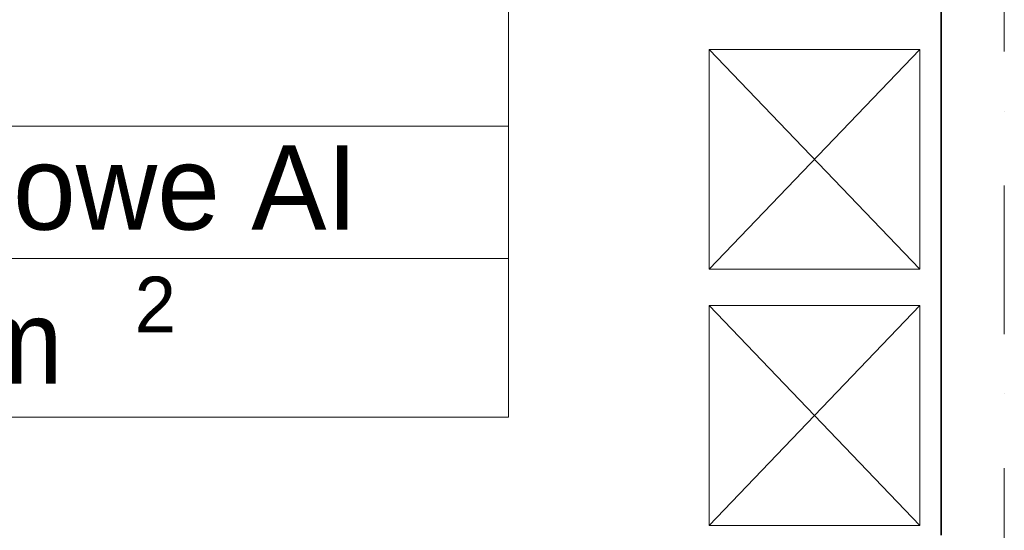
# Model space of a CAD drawing. Header units: millimetres. Extents: x -34676 to 172266, y 39940 to 476087.
# Tile 197 of 256: x 44605 to 46940, y 351852 to 353063. Entities that reach past the tile are written whole.
import ezdxf

# ---------------------------------------------------------------- set-up
doc = ezdxf.new("R2010")
doc.units = ezdxf.units.MM
doc.header["$MEASUREMENT"] = 0
doc.linetypes.add('Krawędzie ukryte', pattern=[3.912222, 2.822222, -1.09])
doc.linetypes.add('Kropki i Kreski', pattern=[6.702778, 3.527778, -1.763889, 0, -1.411111])
for name, color, linetype in [('#podkład', 252, 'Continuous'), ('- strefy pomieszczeń', 7, 'Continuous'), ('Konstrukcja - Siatka mod', 7, 'Continuous'), ('Konstrukcja - Ściany nośne wew..P', 7, 'Continuous'), ('Wnętrze - Umeblowanie', 7, 'Continuous')]:
    doc.layers.add(name, color=color, linetype=linetype)
doc.styles.add('MtXpl_Arial2', font='txt', dxfattribs={"height": 0.2})
doc.styles.add('STYL_AUTOMATYCZNY_3', font='txt')

# ---------------------------------------------------------------- blocks, each defined once
blk = doc.blocks.new('kjghgg')
at = {"layer": '- strefy pomieszczeń', "color": 252, "linetype": 'Continuous', "lineweight": 13, "ltscale": 100}
for p, q in [((-98621.3, 478412.9), (-98621.3, 478098.6)), ((-98621.3, 478098.6), (-101584.8, 478098.6)), ((-101584.8, 478098.6), (-98621.3, 478098.6)), ((-98621.3, 478098.6), (-98621.3, 477784.3)), ((-98621.3, 477784.3), (-101584.8, 477784.3)), ((-101584.8, 477784.3), (-98621.3, 477784.3)), ((-98621.3, 477784.3), (-98621.3, 477407.9)), ((-98621.3, 477407.9), (-101584.8, 477407.9))]:
    blk.add_line(p, q, dxfattribs=at)
at = {"layer": 'Konstrukcja - Siatka mod', "color": 252, "linetype": 'Kropki i Kreski', "lineweight": 13, "ltscale": 100}
blk.add_line((-97445.8, 468219.5), (-97445.8, 485184.3), dxfattribs=at)
at = {"layer": 'Konstrukcja - Ściany nośne wew..P', "color": 252, "linetype": 'Continuous', "lineweight": 35, "ltscale": 100}
blk.add_line((-97595.8, 482078.3), (-97595.8, 477128.3), dxfattribs=at)
at = {"layer": 'Konstrukcja - Ściany nośne wew..P', "color": 252, "linetype": 'Krawędzie ukryte', "lineweight": 20, "ltscale": 100}
blk.add_line((-97595.8, 482078.3), (-97595.8, 477128.3), dxfattribs=at)
at = {"layer": 'Wnętrze - Umeblowanie', "color": 252, "linetype": 'Continuous', "lineweight": 13, "ltscale": 100}
for p, q in [((-97645.8, 478280.3), (-98145.8, 478280.3)), ((-98145.8, 478280.3), (-98145.8, 477758.9)), ((-97645.8, 478280.3), (-98145.8, 477758.9)), ((-98145.8, 478280.3), (-97645.8, 477758.9)), ((-97645.8, 477758.9), (-97645.8, 478280.3)), ((-98145.8, 477758.9), (-97645.8, 477758.9)), ((-97645.8, 477672.8), (-98145.8, 477672.8)), ((-98145.8, 477672.8), (-98145.8, 477151.3)), ((-97645.8, 477672.8), (-98145.8, 477151.3)), ((-98145.8, 477672.8), (-97645.8, 477151.3)), ((-97645.8, 477151.3), (-97645.8, 477672.8)), ((-98145.8, 477151.3), (-97645.8, 477151.3))]:
    blk.add_line(p, q, dxfattribs=at)
at = {"layer": '- strefy pomieszczeń', "color": 252, "linetype": 'Continuous', "lineweight": 13}
for s, height, style, p in [('Lab. komputerowe AI', 200, 'MtXpl_Arial2', (-101506.2, 477852.9)), ('2', 132, 'STYL_AUTOMATYCZNY_3', (-99508.2, 477609.4)), (' m', 200, 'STYL_AUTOMATYCZNY_3', (-99974.9, 477487.4))]:
    blk.add_text(s, height=height, dxfattribs=dict(at, style=style)).set_placement(p)

msp = doc.modelspace()

# ---------------------------------------------------------------- block references
at = {"layer": '#podkład'}
msp.add_blockref('kjghgg', (144386, -125287.5), dxfattribs=at)

doc.saveas('drawing.dxf')
